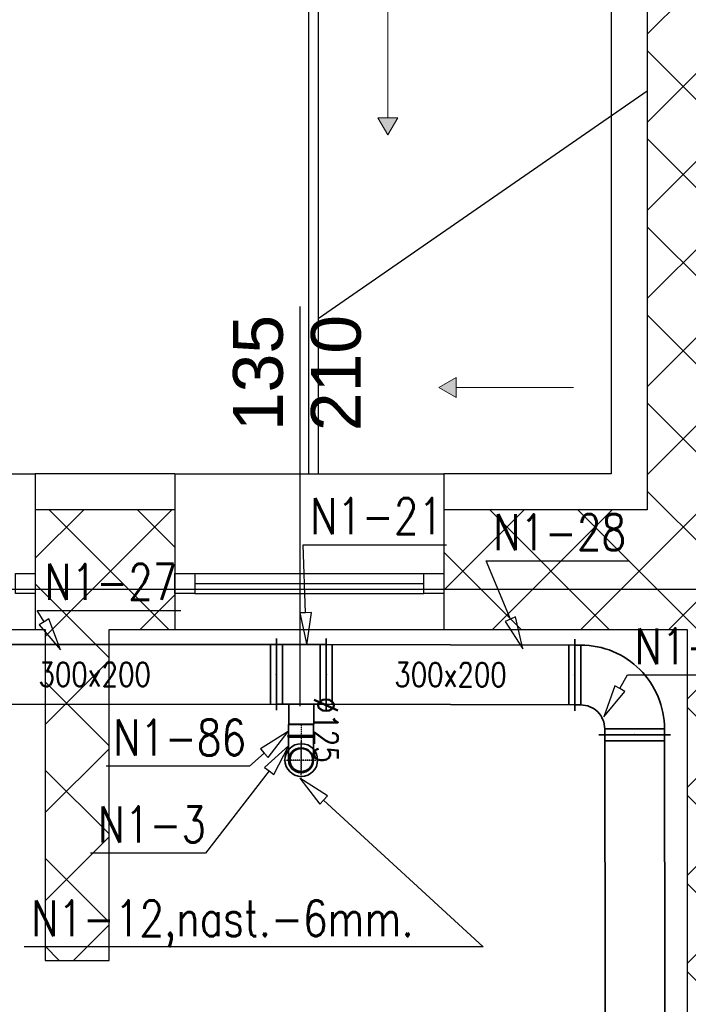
# Model space of a CAD drawing. Header units: millimetres. Extents: x 2263 to 12009, y 1338 to 5538.
# Tile 31 of 78: x 5650 to 5985, y 2993 to 3487. Entities that reach past the tile are written whole.
import ezdxf
from ezdxf.enums import TextEntityAlignment as Align

# ---------------------------------------------------------------- set-up
doc = ezdxf.new("R2010")
doc.units = ezdxf.units.MM
doc.linetypes.add('CENTER', pattern=[0.55, 0.37, -0.06, 0.06, -0.06])
for name, color, linetype in [('2D - Ogólne', 7, 'Continuous'), ('Konstrukcja - Ściany zew', 7, 'Continuous'), ('Opisy - Teksty', 7, 'Continuous'), ('WEN_N1-_OSIE', 2, 'CENTER'), ('WEN_W1-_ATRYBUT', 6, 'Continuous'), ('WEN_W1-_OSIE', 2, 'CENTER')]:
    doc.layers.add(name, color=color, linetype=linetype)
for name, color, linetype, lineweight in [('A_stolarka', 20, 'Continuous', 15), ('A_widokowe', 160, 'Continuous', 18), ('A_ściany istniejące hatch', 82, 'Continuous', 9), ('WEN_N1-_ATRYBUT', 6, 'Continuous', 25), ('WEN_N1-_ZLICZAC', 40, 'Continuous', 35)]:
    doc.layers.add(name, color=color, linetype=linetype, lineweight=lineweight)
doc.layers.add('A_zakres opracowania', color=7, linetype='Continuous', lineweight=70, true_color=0xe00038)
doc.styles.add('STYL_AUTOMATYCZNY_1', font='arial.ttf')
doc.styles.add('STYL_WENTYLE', font='romans.shx', dxfattribs={"width": 0.8})

# ---------------------------------------------------------------- blocks, each defined once
blk = doc.blocks.new('Linia_3_1', base_point=(10046.5, 8979.9))
at = {"layer": '2D - Ogólne', "linetype": 'Continuous', "lineweight": 0, "true_color": 0x000000}
blk.add_hatch(color=18, dxfattribs=at).paths.add_polyline_path([(10046.5, 8979.9), (10096.5, 9066.5), (9996.5, 9066.5)])
at = {"layer": '2D - Ogólne', "color": 7, "linetype": 'Continuous', "lineweight": 15}
for p, q in [((10046.5, 9066.5), (10046.5, 9662.5)), ((9996.5, 9066.5), (10096.5, 9066.5)), ((10046.5, 8979.9), (9996.5, 9066.5)), ((10046.5, 8979.9), (10096.5, 9066.5))]:
    blk.add_line(p, q, dxfattribs=at)
blk = doc.blocks.new('Linia_4_1', base_point=(10302.5, 7713.1))
at = {"layer": '2D - Ogólne', "linetype": 'Continuous', "lineweight": 0, "true_color": 0x000000}
blk.add_hatch(color=18, dxfattribs=at).paths.add_polyline_path([(10302.5, 7713.1), (10389.1, 7663.1), (10389.1, 7763.1)])
at = {"layer": '2D - Ogólne', "color": 7, "linetype": 'Continuous', "lineweight": 15}
for p, q in [((10302.5, 7713.1), (10389.1, 7763.1)), ((10389.1, 7763.1), (10389.1, 7663.1)), ((10302.5, 7713.1), (10389.1, 7663.1)), ((10389.1, 7713.1), (10978.6, 7713.1))]:
    blk.add_line(p, q, dxfattribs=at)
blk = doc.blocks.new('KIRM-125_12')
for radius in [82, 57.4]:
    blk.add_circle((0, 0), radius)
for p in [(0, 90.2), (0, 0)]:
    blk.add_point(p)
at = {"layer": 'WEN_N1-_OSIE'}
for p, q in [((0, -90.2), (0, 90.2)), ((-90.2, 0), (90.2, 0))]:
    blk.add_line(p, q, dxfattribs=at)
at = {"layer": 'WEN_N1-_ATRYBUT', "style": 'STYL_WENTYLE', "width": 0.8, "flags": 8}
blk.add_attdef('WENTYLE', text='', height=180, dxfattribs=at).set_placement((0, 0), align=Align.BOTTOM_LEFT)
blk = doc.blocks.new('TR2V322512512581CNN1-_12')
for p, q in [((0, 150), (0, 180)), ((30, 150), (30, -150)), ((220, 150), (220, -150)), ((250, 150), (250, 180)), ((0, -150), (0, -180)), ((250, -150), (250, -180))]:
    blk.add_line(p, q)
for points in [[(250, -150), (250, 150), (0, 150), (0, -150)], [(187.5, -250), (187.5, -150), (62.5, -150), (62.5, -250)]]:
    blk.add_lwpolyline(points, close=True)
for p in [(0, 0), (250, 0), (125, -250)]:
    blk.add_point(p)
at = {"layer": 'WEN_N1-_ATRYBUT', "style": 'STYL_WENTYLE', "width": 0.8, "flags": 8}
blk.add_attdef('WENTYLE', text='', height=180, dxfattribs=at).set_placement((125, 0), align=Align.BOTTOM_LEFT)
blk = doc.blocks.new('QD-300X200CNN1-_1823-3103512_24')
for p, q in [((0, -180), (0, 180)), ((30, -150), (30, 150)), ((1793.3, -150), (1793.3, 150)), ((1823.3, -180), (1823.3, 180))]:
    blk.add_line(p, q)
blk.add_lwpolyline([(0, 150), (1823.3, 150), (1823.3, -150), (0, -150)], close=True)
for p in [(0, 0), (1823.3, 0)]:
    blk.add_point(p)
at = {"layer": 'WEN_N1-_ATRYBUT', "style": 'STYL_WENTYLE', "width": 0.8, "flags": 8}
blk.add_attdef('WENTYLE', text='', height=180, dxfattribs=at).set_placement((911.7, 0), align=Align.BOTTOM_LEFT)
at = {"layer": 'WEN_N1-_OSIE', "color": 3, "style": 'STYL_WENTYLE', "width": 0.8, "flags": 8}
blk.add_attdef('FI_KANALU', text='', height=120, dxfattribs=at).set_placement((911.7, 0), align=Align.MIDDLE_CENTER)
blk = doc.blocks.new('QBV2333129CNN1-_11')
for p, q in [((-300, 480), (-300, 450)), ((-270, 150), (-270, 450)), ((-300, 120), (-300, 150)), ((-180, 0), (-150, 0)), ((-150, 30), (150, 30)), ((180, 0), (150, 0))]:
    blk.add_line(p, q)
blk.add_lwpolyline([(150, 0), (150, 30, 0.414214), (-270, 450), (-300, 450), (-300, 150), (-270, 150, -0.414214), (-150, 30), (-150, 0)], format="xyb", close=True)
for p in [(-300, 300), (0, 0)]:
    blk.add_point(p)
at = {"layer": 'WEN_N1-_ATRYBUT', "style": 'STYL_WENTYLE', "width": 0.8, "flags": 8}
blk.add_attdef('WENTYLE', text='', height=180, dxfattribs=at).set_placement((0, 300), align=Align.BOTTOM_LEFT)
blk = doc.blocks.new('QD-200X300CNN1-_1247-2535911_14')
for p, q in [((0, -180), (0, 180)), ((30, -150), (30, 150)), ((1217.3, -150), (1217.3, 150)), ((1247.3, -180), (1247.3, 180))]:
    blk.add_line(p, q)
blk.add_lwpolyline([(0, 150), (1247.3, 150), (1247.3, -150), (0, -150)], close=True)
for p in [(0, 0), (1247.3, 0)]:
    blk.add_point(p)
at = {"layer": 'WEN_N1-_ATRYBUT', "style": 'STYL_WENTYLE', "width": 0.8, "flags": 8}
blk.add_attdef('WENTYLE', text='', height=180, dxfattribs=at).set_placement((623.6, 0), align=Align.BOTTOM_LEFT)
at = {"layer": 'WEN_N1-_OSIE', "color": 3, "style": 'STYL_WENTYLE', "width": 0.8, "flags": 8}
blk.add_attdef('FI_KANALU', text='', height=120, dxfattribs=at).set_placement((623.6, 0), align=Align.MIDDLE_CENTER)
blk = doc.blocks.new('QD-200X300CNN1-_3830-2383937_14')
for p, q in [((0, -180), (0, 180)), ((30, -150), (30, 150)), ((3800.2, -150), (3800.2, 150)), ((3830.2, -180), (3830.2, 180))]:
    blk.add_line(p, q)
blk.add_lwpolyline([(0, 150), (3830.2, 150), (3830.2, -150), (0, -150)], close=True)
for p in [(0, 0), (3830.2, 0)]:
    blk.add_point(p)
at = {"layer": 'WEN_N1-_ATRYBUT', "style": 'STYL_WENTYLE', "width": 0.8, "flags": 8}
blk.add_attdef('WENTYLE', text='', height=180, dxfattribs=at).set_placement((1915.1, 0), align=Align.BOTTOM_LEFT)
at = {"layer": 'WEN_N1-_OSIE', "color": 3, "style": 'STYL_WENTYLE', "width": 0.8, "flags": 8}
blk.add_attdef('FI_KANALU', text='', height=120, dxfattribs=at).set_placement((1915.1, 0), align=Align.MIDDLE_CENTER)
blk = doc.blocks.new('BPL-SI12590_13')
for p, q in [((-62.5, 8.75), (-62.5, 125)), ((62.5, 8.75), (62.5, 125))]:
    blk.add_line(p, q)
blk.add_lwpolyline([(62.5, 0), (-62.5, 0, -1), (-62.5, 8.75), (62.5, 8.75, -1)], format="xyb", close=True)
blk.add_circle((0, 125), 62.5)
blk.add_point((0, 0))
at = {"layer": 'WEN_W1-_OSIE'}
for p, q in [((0, 0), (0, 192.5)), ((-67.5, 125), (67.5, 125))]:
    blk.add_line(p, q, dxfattribs=at)
at = {"layer": 'WEN_W1-_ATRYBUT', "style": 'STYL_WENTYLE', "width": 0.8, "flags": 8}
blk.add_attdef('WENTYLE', text='', height=180, dxfattribs=at).set_placement((62.5, 0), align=Align.BOTTOM_LEFT)
blk = doc.blocks.new('SR-C125_55-0471713352_14')
blk.add_lwpolyline([(0, -62.5), (0, 62.5), (55, 62.5), (55, -62.5)], close=True)
for p in [(0, 0), (55, 0)]:
    blk.add_point(p)
at = {"layer": 'WEN_N1-_OSIE'}
blk.add_line((0, 0), (55, 0), dxfattribs=at)
at = {"layer": 'WEN_N1-_ATRYBUT', "style": 'STYL_WENTYLE', "width": 0.8, "flags": 8}
blk.add_attdef('WENTYLE', text='', height=180, dxfattribs=at).set_placement((27.5, 0), align=Align.BOTTOM_LEFT)
at = {"layer": 'WEN_N1-_OSIE', "color": 3, "style": 'STYL_WENTYLE', "width": 0.8, "flags": 8}
blk.add_attdef('FI_KANALU', text='', height=120, dxfattribs=at).set_placement((27.5, 125), align=Align.MIDDLE_CENTER)

msp = doc.modelspace()

# ---------------------------------------------------------------- hatches: boundary and pattern name
at = {"layer": 'A_ściany istniejące hatch', "linetype": 'ByBlock', "lineweight": 25}
h = msp.add_hatch(dxfattribs=at)
h.set_pattern_fill('NET', color=0, scale=250, angle=45)
h.set_pattern_definition([(45, (37537.47, -788.94), (-22.097087, 22.097087), []), (135, (37537.47, -788.94), (-22.097087, -22.097087), [])])
h.paths.add_polyline_path([(5550.83871, 4367.38309), (5592.83871, 4367.38308), (5592.83871, 4105.38308), (5802.83871, 4105.38308), (5802.83871, 4063.38308), (5550.83871, 4063.38308)], flags=16)
h.paths.add_polyline_path([(6144.84036, 4091.38308), (6144.84036, 4031.38308), (6024.83871, 4031.38308), (6024.83871, 3871.38308), (5964.83871, 3871.38308), (5964.83871, 4063.38308), (5922.83871, 4063.38308), (5922.83871, 4105.38308), (5926.83871, 4105.38308), (5926.83871, 4764.38308), (5592.83871, 4764.38308), (5592.83871, 4718.38308), (5550.83871, 4718.38308), (5550.83871, 4808.38308), (6008.83871, 4808.38308), (6008.8387, 4764.38308), (5970.83871, 4764.38308), (5970.83871, 4091.38308)], flags=17)
h.paths.add_polyline_path([(6748.83871, 4091.38308), (6890.83871, 4091.38308), (6890.83871, 4153.38308), (6934.83871, 4153.38308), (6934.83871, 3868.38309), (6874.83871, 3868.38309), (6874.83871, 4031.38308), (6748.83871, 4031.38308)], flags=17)
h.paths.add_polyline_path([(6791.83871, 3211.38308), (6874.83871, 3211.38308), (6874.83871, 3326.38309), (6934.83871, 3326.38309), (6934.83871, 3153.38308), (6874.83871, 3153.38308), (6874.83871, 3186.38308), (6791.83871, 3186.38308)], flags=17)
h.paths.add_polyline_path([(6434.83871, 3781.38308), (6464.83871, 3781.38308), (6464.83871, 3751.38308), (6434.83871, 3751.38308)], flags=17)
h.paths.add_polyline_path([(6434.83871, 3487.38308), (6464.83871, 3487.38308), (6464.83871, 3517.38308), (6434.83871, 3517.38308)], flags=17)
h.paths.add_polyline_path([(5946.83871, 1941.38308), (6006.83871, 1941.38308), (6006.83871, 1781.38308), (6244.83871, 1781.38308), (6244.83871, 1961.38308), (6304.83871, 1961.38308), (6304.83871, 1781.38308), (6874.83871, 1781.38308), (6874.83871, 1931.38308), (6934.83871, 1931.38308), (6934.83871, 1721.38308), (5946.83871, 1721.38308)])
h.paths.add_polyline_path([(3464.83871, 5091.38308), (3677.83871, 5091.38309), (3677.8387, 5185.4173), (3702.8387, 5185.4173), (3702.8387, 5066.38308), (3464.83871, 5066.38308)], flags=17)
h.paths.add_polyline_path([(4097.83871, 5065.72859), (4132.83871, 5065.72859), (4132.83871, 5185.4173), (4097.83871, 5185.4173)], flags=17)
h.paths.add_polyline_path([(4387.83871, 3241.38308), (4457.83869, 3241.38308), (4457.83869, 3181.38308), (4387.83871, 3181.38308)], flags=17)
h.paths.add_polyline_path([(4797.83871, 3241.38308), (4867.83871, 3241.38308), (4867.83871, 3181.38308), (4797.83871, 3181.38308)], flags=17)
h.paths.add_polyline_path([(5238.83871, 3241.38308), (5306.83869, 3241.38308), (5306.83869, 3181.38308), (5238.83871, 3181.38308)], flags=17)
h.paths.add_polyline_path([(5441.83871, 3241.38308), (5522.83869, 3241.38308), (5522.83869, 3181.38308), (5441.83871, 3181.38308)], flags=17)
h.paths.add_polyline_path([(6024.83871, 3741.38308), (5964.83871, 3741.38308), (5964.83871, 3665.38308), (6024.83871, 3665.38308)], flags=17)
h.paths.add_polyline_path([(5592.83871, 4588.38308), (5550.83871, 4588.38308), (5550.83871, 4497.38309), (5592.83871, 4497.38309)], flags=16)
h.paths.add_polyline_path([(6138.83871, 4808.38308), (6272.83871, 4808.38308), (6272.83871, 4764.38308), (6138.83871, 4764.38308)], flags=17)
h.paths.add_polyline_path([(6890.83871, 4488.38309), (6934.83871, 4488.38309), (6934.83871, 4563.38308), (6890.83871, 4563.38308)], flags=17)
h.paths.add_polyline_path([(6890.83871, 4283.38308), (6934.83871, 4283.38308), (6934.83871, 4358.38308), (6890.83871, 4358.38308)], flags=17)
h.paths.add_polyline_path([(6874.83871, 3662.38309), (6934.83871, 3662.38309), (6934.83871, 3738.38309), (6874.83871, 3738.38309)], flags=17)
h.paths.add_polyline_path([(6874.83871, 3456.38309), (6934.83871, 3456.38309), (6934.83871, 3532.38309), (6874.83871, 3532.38309)], flags=17)
h.paths.add_polyline_path([(6874.83871, 2948.38309), (6934.83871, 2948.38309), (6934.83871, 3023.38308), (6874.83871, 3023.38308)], flags=17)
h.paths.add_polyline_path([(6874.83871, 2743.38309), (6934.83871, 2743.38309), (6934.83871, 2818.38308), (6874.83871, 2818.38308)], flags=17)
h.paths.add_polyline_path([(6874.83871, 2271.38309), (6934.83871, 2271.38309), (6934.83871, 2341.38308), (6874.83871, 2341.38308)], flags=17)
h.paths.add_polyline_path([(6934.83871, 2066.38308), (6874.83871, 2066.38308), (6874.83871, 2136.38308), (6934.83871, 2136.38308)], flags=17)
h.paths.add_polyline_path([(5649.83871, 2181.38308), (5719.83871, 2181.38308), (5719.83871, 2121.38308), (5649.83871, 2121.38308)], flags=17)
h.paths.add_polyline_path([(5444.83871, 2121.38308), (5514.83871, 2121.38308), (5514.83871, 2181.38308), (5444.83871, 2181.38308)], flags=17)
h.paths.add_polyline_path([(5239.83871, 2181.38308), (5309.83871, 2181.38308), (5309.83871, 2121.38308), (5239.83871, 2121.38308)], flags=17)
h.paths.add_polyline_path([(4982.83871, 2121.38308), (5104.83869, 2121.38308), (5104.83869, 2181.38308), (4982.83871, 2181.38308)], flags=17)
h.paths.add_polyline_path([(4777.83871, 2181.38308), (4847.83871, 2181.38308), (4847.83871, 2121.38308), (4777.83871, 2121.38308)], flags=17)
h.paths.add_polyline_path([(4572.83871, 2121.38308), (4642.83871, 2121.38308), (4642.83871, 2181.38308), (4572.83871, 2181.38308)], flags=17)
h.paths.add_polyline_path([(4367.83871, 2181.38308), (4437.83871, 2181.38308), (4437.83871, 2121.38308), (4367.83871, 2121.38308)], flags=17)
h.paths.add_polyline_path([(6256.83871, 2181.38308), (6170.33871, 2181.38308), (6170.35412, 2121.38308), (6244.83871, 2121.38308), (6244.83871, 2071.38308), (6304.83871, 2071.38308), (6304.83871, 2314.88308), (6256.83871, 2314.88308)], flags=17)
h.paths.add_polyline_path([(6060.33871, 2181.38308), (6060.35412, 2121.38308), (6006.83871, 2121.38308), (6006.83871, 2081.38308), (5946.83871, 2081.38308), (5946.83871, 2121.38308), (5854.83871, 2121.38308), (5854.83871, 2181.38308)], flags=17)
h.paths.add_polyline_path([(4072.83871, 2075.38308), (4132.83871, 2075.38308), (4132.83871, 2121.38308), (4232.83871, 2121.38308), (4232.83869, 2181.38308), (4072.83871, 2181.38308)], flags=17)
h.paths.add_polyline_path([(5862.83871, 3241.38308), (5964.83871, 3241.38308), (5964.83871, 3535.38308), (6024.83871, 3535.38308), (6024.83871, 3211.38308), (6041.83871, 3211.38308), (6041.83871, 3186.38308), (6024.83871, 3186.38308), (6024.83871, 2831.38308), (6051.83871, 2831.38308), (6051.83871, 2751.38308), (6024.83871, 2751.38308), (6024.83871, 2531.38308), (5849.33871, 2531.38308), (5849.33871, 2579.38308), (5984.83871, 2579.38308), (5984.83871, 3181.38308), (5862.83871, 3181.38308)], flags=17)
h.paths.add_polyline_path([(5657.83871, 3241.38308), (5727.83871, 3241.38308), (5727.83871, 3181.38308), (5694.83871, 3181.38308), (5694.83871, 3015.38308), (5662.83871, 3015.38309), (5662.83871, 3181.38308), (5657.83871, 3181.38308)], flags=17)
h.paths.add_polyline_path([(5415.83871, 2579.38308), (5662.83871, 2579.38308), (5662.83871, 2729.38309), (5694.83871, 2729.38309), (5694.83871, 2579.38308), (5739.33871, 2579.38308), (5739.33871, 2531.38308), (5415.83871, 2531.38308)], flags=17)
h.paths.add_polyline_path([(4426.83871, 2579.38308), (4426.83871, 2531.38308), (4666.83871, 2531.38308), (4666.83871, 2579.38308), (4662.83871, 2579.38308), (4662.83871, 2671.38308), (4634.83871, 2671.38308), (4634.83871, 2579.38308)], flags=17)
h.paths.add_polyline_path([(4072.83871, 3272.38308), (4132.83871, 3272.38308), (4132.83871, 3241.38308), (4252.83871, 3241.38308), (4252.83869, 3181.38308), (4112.83871, 3181.38308), (4112.83871, 2579.38308), (4316.83871, 2579.38308), (4316.83871, 2531.38308), (4072.83871, 2531.38308)], flags=17)
h.paths.add_polyline_path([(4132.83871, 3568.79816), (4072.83871, 3568.79816), (4072.83871, 3412.3831), (4132.83871, 3412.3831)], flags=17)
h.paths.add_polyline_path([(4132.83871, 3783.35665), (4072.83871, 3783.35665), (4072.83871, 3703.79816), (4132.83871, 3703.79816)], flags=17)
h.paths.add_polyline_path([(4132.83871, 3998.38308), (4072.83871, 3998.38308), (4072.83871, 3918.35666), (4132.83871, 3918.35666)], flags=17)
h.paths.add_polyline_path([(4132.83871, 4318.38308), (4072.83871, 4318.38308), (4072.83871, 4133.38308), (4132.83871, 4133.38308)], flags=17)
h.paths.add_polyline_path([(4132.83871, 4523.38308), (4072.83871, 4523.38308), (4072.83871, 4453.3831), (4132.83871, 4453.3831)], flags=17)
h.paths.add_polyline_path([(4132.83871, 4738.38308), (4072.83871, 4738.38308), (4072.83871, 4658.38308), (4132.83871, 4658.38308)], flags=17)
h.paths.add_polyline_path([(3082.83871, 4463.49943), (3022.83871, 4463.49943), (3022.83871, 4533.47941), (3082.83871, 4533.47941), (3082.83871, 4535.38308), (3542.83871, 4535.38308), (3542.83871, 4525.38308), (3511.73871, 4525.38308), (3511.73871, 4449.38308), (3496.73871, 4449.38308), (3496.73871, 4525.38308), (3240.83871, 4525.38308), (3240.83871, 4510.37993), (3233.83871, 4510.37993), (3233.83871, 4525.38308), (3082.83871, 4525.38308)])
h.paths.add_polyline_path([(3082.83871, 4408.38308), (3082.83871, 4415.38308), (3233.83871, 4415.38308), (3233.83871, 4420.37993), (3240.83871, 4420.37993), (3240.83871, 4397.90202), (3233.83871, 4397.90202), (3233.83871, 4408.38308)], flags=17)
h.paths.add_polyline_path([(3022.83871, 4328.49943), (3082.83871, 4328.49943), (3082.83871, 4298.38308), (3233.83871, 4298.38308), (3233.83871, 4307.90202), (3240.83871, 4307.90202), (3240.83871, 4298.38308), (3496.73871, 4298.38308), (3496.73871, 4354.38308), (3511.73871, 4354.38308), (3511.73871, 4298.38308), (3539.83871, 4298.38308), (3539.83871, 4283.38308), (3082.83871, 4283.38308), (3082.83871, 4258.01945), (3022.83871, 4258.01945)])
h.paths.add_polyline_path([(3022.83871, 4128.01945), (3082.83871, 4128.01945), (3082.83871, 4083.38308), (3674.83871, 4083.38308), (3674.83871, 4100.64844), (3722.83871, 4100.64844), (3722.83871, 3771.38225), (3674.83871, 3771.38225), (3674.83871, 4043.38308), (3082.83871, 4043.38308), (3082.83871, 3965.51194), (3022.83871, 3965.51194)])
h.paths.add_polyline_path([(3022.83871, 3625.53195), (3082.83871, 3625.53195), (3082.83871, 3603.38308), (3674.83871, 3603.38308), (3674.83871, 3661.38225), (3722.83871, 3661.38225), (3722.83871, 3264.38225), (3674.83871, 3264.38225), (3674.83871, 3578.38308), (3082.83871, 3578.38308), (3082.83871, 3555.31567), (3022.83871, 3555.31567)])
h.paths.add_polyline_path([(3022.83871, 3211.185), (3082.83871, 3211.185), (3082.83871, 3141.38308), (3674.83871, 3141.38308), (3674.83871, 3154.38225), (3722.83871, 3154.38225), (3722.83871, 3095.74402), (3674.83871, 3095.74402), (3674.83871, 3098.38308), (3082.83871, 3098.38308), (3082.83871, 3046.185), (3022.83871, 3046.185)])
h.paths.add_polyline_path([(3022.83871, 2911.185), (3082.83871, 2911.185), (3082.83871, 2856.60282), (3141.83871, 2856.60282), (3141.83871, 2998.3005), (3151.20249, 2998.3005), (3151.20249, 2992.3005), (3147.83871, 2992.3005), (3147.83871, 2856.60282), (3244.83871, 2856.60282), (3244.83871, 2992.3005), (3240.20249, 2992.3005), (3240.20249, 2998.3005), (3255.38391, 2998.3005), (3255.38391, 2992.3005), (3250.83871, 2992.3005), (3250.83871, 2856.60282), (3347.83871, 2856.60282), (3347.83871, 2992.3005), (3344.38391, 2992.3005), (3344.38391, 2998.3005), (3353.83871, 2998.3005), (3353.83871, 2963.3005), (3358.01039, 2963.3005), (3358.01039, 2957.3005), (3353.83871, 2957.3005), (3353.83871, 2856.60282), (3521.83871, 2856.60282), (3521.83871, 2957.3005), (3447.0104, 2957.3005), (3447.01039, 2963.3005), (3527.83871, 2963.3005), (3527.83871, 2856.60282), (3674.83871, 2856.60282), (3674.83871, 2985.74402), (3722.83871, 2985.74402), (3722.83871, 2838.88915), (3674.83871, 2838.88915), (3674.83871, 2841.60282), (3527.83871, 2841.60282), (3527.83871, 2799.30282), (3521.83871, 2799.30282), (3521.83871, 2841.60282), (3082.83871, 2841.60282), (3022.83871, 2841.60282)])
h.paths.add_polyline_path([(3022.83871, 3760.53195), (3082.83871, 3760.53195), (3082.83871, 3830.51194), (3022.83871, 3830.51194)])
h.paths.add_polyline_path([(3022.83871, 3346.185), (3082.83871, 3346.185), (3082.83871, 3420.31567), (3022.83871, 3420.31567)], flags=17)
h.paths.add_polyline_path([(3022.83871, 2636.62284), (3082.83871, 2636.62284), (3082.83871, 2706.60282), (3022.83871, 2706.60282)], flags=17)
h.paths.add_polyline_path([(3022.83871, 2431.64285), (3022.83871, 2501.62284), (3082.83871, 2501.62284), (3082.83871, 2491.62284), (3129.83871, 2491.62284), (3129.83871, 2662.60284), (3141.04943, 2662.60284), (3141.04943, 2656.60284), (3135.83871, 2656.60284), (3135.83871, 2491.62284), (3234.83871, 2491.62284), (3234.83871, 2656.60284), (3230.04943, 2656.60284), (3230.04943, 2662.60284), (3245.35057, 2662.60284), (3245.35057, 2656.60284), (3240.83871, 2656.60284), (3240.83871, 2491.62284), (3337.83871, 2491.62284), (3337.83871, 2656.60284), (3334.35057, 2656.60284), (3334.35056, 2662.60284), (3348.38391, 2662.60284), (3348.38391, 2656.60284), (3343.83871, 2656.60284), (3343.83871, 2491.62284), (3440.83871, 2491.62284), (3440.83871, 2656.60284), (3437.38391, 2656.60284), (3437.38391, 2662.60284), (3440.83871, 2662.60284), (3440.83871, 2706.60282), (3521.83871, 2706.60282), (3521.83871, 2710.30282), (3527.83871, 2710.30282), (3527.83871, 2696.27529), (3521.83871, 2696.27529), (3521.83871, 2700.60282), (3446.83871, 2700.60282), (3446.83871, 2491.62284), (3521.83871, 2491.62284), (3521.83871, 2607.27528), (3527.83871, 2607.27529), (3527.83871, 2491.62284), (3674.83871, 2491.62284), (3674.83871, 2728.88915), (3722.83871, 2728.88915), (3722.83871, 2295.08308), (3674.83871, 2295.08308), (3674.83871, 2476.62284), (3527.83871, 2476.62284), (3527.83871, 2379.11333), (3521.83871, 2379.11333), (3521.83871, 2476.62284), (3446.83871, 2476.62284), (3446.83871, 2283.78308), (3521.83871, 2283.78308), (3521.83871, 2290.11333), (3527.83871, 2290.11333), (3527.83871, 2274.08309), (3521.83871, 2274.08308), (3521.83871, 2277.78308), (3440.83871, 2277.78308), (3440.83871, 2351.38308), (3437.38391, 2351.38308), (3437.38391, 2357.38308), (3440.83871, 2357.38308), (3440.83871, 2476.62284), (3343.83871, 2476.62284), (3343.83871, 2357.38308), (3348.38391, 2357.38308), (3348.38391, 2351.38308), (3334.35057, 2351.38308), (3334.35057, 2357.38308), (3337.83871, 2357.38308), (3337.83871, 2476.62284), (3240.83871, 2476.62284), (3240.83871, 2357.38308), (3245.35057, 2357.38308), (3245.35057, 2351.38308), (3230.04943, 2351.38308), (3230.04943, 2357.38308), (3234.83871, 2357.38308), (3234.83871, 2476.62284), (3135.83871, 2476.62284), (3135.83871, 2357.38308), (3141.04943, 2357.38308), (3141.04943, 2351.38308), (3129.83871, 2351.38308), (3129.83871, 2476.62284), (3082.83871, 2476.62284), (3082.83871, 2431.64285)])
h.paths.add_polyline_path([(3142.83871, 2040.38308), (3082.83871, 2040.38308), (3082.83871, 2121.38308), (3022.83871, 2121.38308), (3022.83871, 2296.64285), (3082.83871, 2296.64285), (3082.83871, 2181.38308), (3521.83871, 2181.38308), (3521.83871, 2185.08308), (3527.83871, 2185.08309), (3527.83871, 2181.38308), (3674.83871, 2181.38308), (3674.83871, 2185.08308), (3722.83871, 2185.08308), (3722.83871, 2130.38309), (3697.83871, 2130.38308), (3697.83871, 2141.38308), (3527.83871, 2141.38308), (3527.83871, 2136.64285), (3521.83871, 2136.64285), (3521.83871, 2141.38308), (3337.83871, 2141.38308), (3337.83871, 2101.12992), (3312.83871, 2101.12992), (3312.83871, 2141.38308), (3142.83871, 2141.38308)])
h.paths.add_polyline_path([(3142.83871, 1791.38308), (3142.83871, 1830.38308), (3082.83871, 1830.38308), (3082.83871, 1731.38308), (4132.83871, 1731.38308), (4132.83871, 1935.38308), (4072.83871, 1935.38308), (4072.83871, 1791.38308)])
edge = h.paths.add_edge_path()
edge.add_line((6402.83871, 4808.38308), (6402.8387, 4764.38308))
edge.add_line((6402.8387, 4764.38308), (6440.83871, 4764.38308))
edge.add_line((6440.83871, 4764.38308), (6440.83871, 4614.38308))
edge.add_line((6440.83871, 4614.38308), (6467.83871, 4614.38308))
edge.add_line((6467.83871, 4614.38308), (6467.83871, 4764.38308))
edge.add_line((6467.83871, 4764.38308), (6890.83871, 4764.38308))
edge.add_line((6890.83871, 4764.38308), (6890.83871, 4693.38308))
edge.add_line((6890.83871, 4693.38308), (6934.83871, 4693.38308))
edge.add_line((6934.83871, 4693.38308), (6934.83871, 4808.38308))
edge.add_line((6934.83871, 4808.38308), (6402.83871, 4808.38313))
edge.add_line((3067.83871, 5185.4173), (3102.83871, 5185.4173))
edge.add_line((3102.83871, 5185.4173), (3102.83871, 5091.38309))
edge.add_line((3102.83871, 5091.38309), (3284.83871, 5091.38309))
edge.add_line((3284.83871, 5091.38309), (3284.83871, 5066.38308))
edge.add_line((3284.83871, 5066.38308), (3067.83871, 5066.38308))
edge.add_line((3067.83871, 5066.38308), (3067.83871, 5185.4173))
edge.add_line((4662.83871, 2781.38308), (4634.83871, 2781.38308))
edge.add_line((4634.83871, 2781.38308), (4634.83871, 3066.38308))
edge.add_line((4634.83871, 3066.38308), (4662.83871, 3066.38308))
edge.add_line((4662.83871, 3066.38308), (4662.83871, 2986.40213))
edge.add_line((4662.83871, 2986.40213), (4662.83871, 2894.77453))
edge.add_line((4662.83871, 2894.77453), (4662.83871, 2791.38308))
edge.add_line((4662.83871, 2791.38308), (4662.83869, 2781.38308))
edge.add_line((3972.83871, 5063.38308), (4132.83871, 5063.38308))
edge.add_line((4132.83871, 5063.38308), (4132.83871, 4873.38308))
edge.add_line((4132.83871, 4873.38308), (4072.83871, 4873.38308))
edge.add_line((4072.83871, 4873.38308), (4072.83871, 5003.38308))
edge.add_line((4072.83871, 5003.38308), (3972.83871, 5003.38308))
edge.add_line((3972.83871, 5003.38308), (3972.8387, 5063.38308))
edge.add_line((3464.83871, 5063.38308), (3822.83871, 5063.38308))
edge.add_line((3822.83871, 5063.38308), (3822.83871, 5003.38308))
edge.add_line((3822.83871, 5003.38308), (3722.83871, 5003.38308))
edge.add_line((3722.83871, 5003.38308), (3722.83871, 4210.64844))
edge.add_line((3722.83871, 4210.64844), (3674.83871, 4210.64844))
edge.add_line((3674.83871, 4210.64844), (3674.83871, 4283.38308))
edge.add_line((3674.83871, 4283.38308), (3634.83871, 4283.38308))
edge.add_line((3634.83871, 4283.38308), (3634.83871, 4298.38308))
edge.add_line((3634.83871, 4298.38308), (3674.83871, 4298.38308))
edge.add_line((3674.83871, 4298.38308), (3674.83871, 5003.38308))
edge.add_line((3674.83871, 5003.38308), (3464.83871, 5003.38308))
edge.add_line((3464.83871, 5003.38308), (3464.83871, 5063.38308))
edge.add_line((3312.83871, 2001.12992), (3337.83871, 2001.12992))
edge.add_line((3337.83871, 2001.12992), (3337.83871, 1966.38308))
edge.add_line((3337.83871, 1966.38308), (3697.83871, 1966.38308))
edge.add_line((3697.83871, 1966.38308), (3697.83871, 2032.41525))
edge.add_line((3697.83871, 2032.41525), (3722.83871, 2032.41525))
edge.add_line((3722.83871, 2032.41525), (3722.83871, 1961.38308))
edge.add_line((3722.83871, 1961.38308), (3392.83871, 1961.38308))
edge.add_line((3392.83871, 1961.38308), (3392.83871, 1941.38308))
edge.add_line((3392.83871, 1941.38308), (3312.83871, 1941.38308))
edge.add_line((3312.83871, 1941.38308), (3312.83871, 2001.12992))
h.paths.add_polyline_path([(5092.83871, 3066.38308), (5052.83871, 3066.38308), (5052.83871, 2579.38308), (4776.83871, 2579.38308), (4776.83871, 2531.38308), (5305.83871, 2531.38308), (5305.83871, 2579.38308), (5092.83871, 2579.38308)], flags=17)
h.paths.add_polyline_path([(5052.83871, 3166.38308), (5092.83871, 3166.38308), (5092.83871, 3181.38308), (5103.83871, 3181.38308), (5103.83871, 3241.38308), (5002.83871, 3241.38308), (5002.83871, 3181.38308), (5052.83871, 3181.38308)], flags=17)
h.paths.add_polyline_path([(6573.83871, 4031.38308), (6319.84036, 4031.38308), (6319.84036, 4091.38308), (6440.83871, 4091.38308), (6440.83871, 4164.38309), (6467.83871, 4164.38309), (6467.83871, 4091.38308), (6573.83871, 4091.38308)], flags=17)
h.paths.add_polyline_path([(6362.33489, 2788.38308), (6372.33489, 2788.38308), (6372.33489, 2803.38308), (6362.33489, 2803.38308)], flags=17)
h.paths.add_polyline_path([(6452.33489, 2960.38308), (6467.33489, 2960.38308), (6467.33489, 3186.38308), (6507.83871, 3186.38308), (6507.83871, 3211.38308), (6151.83871, 3211.38308), (6151.83871, 3186.38308), (6212.83871, 3186.38308), (6212.83871, 2960.38308), (6230.83871, 2960.38308), (6230.83871, 2970.38308), (6222.83871, 2970.38308), (6222.83871, 3186.38308), (6362.33489, 3186.38308), (6362.33489, 2970.38308), (6315.8387, 2970.38308), (6315.8387, 2960.38308), (6377.33489, 2960.38308), (6377.33489, 2970.38308), (6372.33489, 2970.38308), (6372.33489, 3186.38308), (6457.33489, 3186.38308), (6457.33489, 2970.38308), (6452.33489, 2970.38308)], flags=17)
h.paths.add_polyline_path([(6222.83871, 2803.38308), (6212.83871, 2803.38308), (6212.83871, 2579.38308), (6154.83871, 2579.38308), (6154.83871, 2531.38308), (6256.83871, 2531.38308), (6256.83871, 2424.88308), (6304.83871, 2424.88308), (6304.83871, 2531.38308), (6874.83871, 2531.38308), (6874.83871, 2476.38309), (6934.83871, 2476.38308), (6934.83871, 2613.38308), (6874.83871, 2613.38308), (6874.83871, 2579.38308), (6372.33489, 2579.38308), (6372.33489, 2688.38308), (6362.33489, 2688.38308), (6362.33489, 2579.38308), (6222.83871, 2579.38308)], flags=17)
h.paths.add_polyline_path([(3022.83871, 4873.4594), (3082.83871, 4873.4594), (3082.83871, 5003.38308), (3284.8387, 5003.38308), (3284.8387, 5063.38308), (3022.83871, 5063.38308)])
h.paths.add_polyline_path([(3082.83871, 4738.4594), (3022.83871, 4738.4594), (3022.83871, 4668.47941), (3082.83871, 4668.47941)])

# ---------------------------------------------------------------- linework, layer by layer
at = {"layer": '2D - Ogólne', "color": 0, "linetype": 'ByBlock', "lineweight": 25}
for p, q in [((5794.83871, 3576.38308), (5794.83871, 3259.38308)), ((5799.83871, 3571.38308), (5799.83871, 3259.38308)), ((5964.83871, 3535.38308), (5964.83871, 3241.38308)), ((5799.83871, 3337.34822), (5964.83871, 3451.43733)), ((5790.61292, 3343.29535), (5790.61292, 3142.83955)), ((5727.83871, 3241.38308), (5657.83871, 3241.38308)), ((5964.83871, 3241.38308), (5862.83871, 3241.38308))]:
    msp.add_line(p, q, dxfattribs=at)
at = {"layer": 'A_stolarka', "color": 0, "linetype": 'ByBlock', "lineweight": 25}
for p, q in [((5737.83871, 3209.38308), (5852.83871, 3209.38308)), ((5737.83871, 3204.38308), (5852.83871, 3204.38308)), ((5737.83871, 3199.38308), (5852.83871, 3199.38308))]:
    msp.add_line(p, q, dxfattribs=at)
for points in [[(5647.83871, 3209.38308), (5657.83871, 3209.38308), (5657.83871, 3199.38308), (5647.83871, 3199.38308)], [(5727.83871, 3209.38308), (5737.83871, 3209.38308), (5737.83871, 3199.38308), (5727.83871, 3199.38308)], [(5852.83871, 3209.38308), (5862.83871, 3209.38308), (5862.83871, 3199.38308), (5852.83871, 3199.38308)]]:
    msp.add_lwpolyline(points, close=True, dxfattribs=at)
at = {"layer": 'A_widokowe', "color": 0, "linetype": 'ByBlock', "lineweight": 25}
for p, q in [((5522.83871, 3259.38308), (5657.83871, 3259.38308)), ((5727.83871, 3259.38308), (5862.83871, 3259.38308)), ((5522.83869, 3181.38308), (5657.83871, 3181.38308)), ((5727.83869, 3181.38308), (5862.83871, 3181.38308))]:
    msp.add_line(p, q, dxfattribs=at)
at = {"layer": 'A_zakres opracowania', "color": 0, "linetype": 'ByBlock', "lineweight": 25, "ltscale": 0.2}
msp.add_lwpolyline([(5986.83871, 1761.38308), (6894.83871, 1761.38308), (6894.83871, 4784.38309), (5902.83871, 4784.38308), (5902.83871, 4125.38308), (5782.83871, 4125.38308), (5782.83871, 4025.38308), (6004.83871, 4025.38308), (6004.83871, 3916.38308), (5531.83871, 3916.38308), (5531.83871, 3696.38308), (6004.83871, 3696.38308), (6004.83871, 3201.38308), (4052.83871, 3201.38308), (4052.83871, 2161.38308), (5133.83871, 2161.38308), (5133.83871, 1943.38308), (5638.83871, 1943.38308), (5638.83871, 1683.38308), (5986.83871, 1683.38308)], close=True, dxfattribs=at)
at = {"layer": 'Konstrukcja - Ściany zew', "color": 0, "linetype": 'ByBlock', "lineweight": 25}
for p, q in [((5946.83871, 3535.38308), (5946.83871, 3259.38308)), ((5657.83871, 3259.38308), (5657.83871, 3219.38308)), ((5727.83871, 3259.38308), (5657.83871, 3259.38308)), ((5727.83871, 3259.38308), (5727.83871, 3219.38308)), ((5862.83871, 3259.38308), (5862.83871, 3219.38308)), ((5946.83871, 3259.38308), (5862.83871, 3259.38308)), ((5657.83871, 3219.38308), (5657.83871, 3209.38308)), ((5727.83871, 3219.38308), (5727.83871, 3209.38308)), ((5862.83871, 3219.38308), (5862.83871, 3209.38308)), ((5657.83871, 3209.38308), (5657.83871, 3181.38308)), ((5727.83871, 3209.38308), (5727.83871, 3181.38308)), ((5862.83871, 3209.38308), (5862.83871, 3181.38308)), ((5657.83871, 3181.38308), (5662.83871, 3181.38308)), ((5694.83871, 3181.38308), (5727.83871, 3181.38308)), ((5862.83871, 3181.38308), (5984.83871, 3181.38308)), ((5984.83871, 3181.38308), (5984.83871, 2579.38308)), ((5662.83871, 3015.38308), (5694.83871, 3015.38308))]:
    msp.add_line(p, q, dxfattribs=at)
at = {"layer": 'Konstrukcja - Ściany zew', "color": 0, "linetype": 'ByBlock', "lineweight": 25, "flags": 128}
for points in [[(5662.83871, 3181.38308), (5662.83871, 3015.38309)], [(5694.83871, 3015.38309), (5694.83871, 3181.38308)]]:
    msp.add_lwpolyline(points, dxfattribs=at)
at = {"layer": 'WEN_N1-_ATRYBUT'}
for points in [[(5793.48366, 3189.72444), (5790.60575, 3189.61473), (5794.10076, 3173.5362), (5796.36157, 3189.83415), (5793.48366, 3189.72444), (5792.18349, 3223.83157), (5864.18349, 3223.83157)], [(5896.18861, 3186.51659), (5893.52998, 3185.40931), (5902.41709, 3171.56179), (5898.84724, 3187.62388), (5896.18861, 3186.51659), (5884.00544, 3215.76881), (5956.00544, 3215.76881)], [(5662.23117, 3185.13473), (5659.75514, 3183.66377), (5670.50529, 3171.20709), (5664.70719, 3186.60568), (5662.23117, 3185.13473), (5658.8648, 3190.80125), (5730.8648, 3190.80125)], [(5951.05972, 3151.67047), (5948.55368, 3153.08969), (5943.07663, 3137.57401), (5953.56576, 3150.25126), (5951.05972, 3151.67047), (5954.9376, 3158.518), (6026.9376, 3158.518)], [(5772.68389, 3119.35268), (5774.61137, 3117.21277), (5784.72089, 3130.19477), (5770.75641, 3121.4926), (5772.68389, 3119.35268), (5765.3289, 3112.72782), (5693.3289, 3112.72782)], [(5802.50328, 3095.79643), (5804.45363, 3097.91552), (5790.5834, 3106.76713), (5800.55294, 3093.67734), (5802.50328, 3095.79643), (5882.58589, 3022.09083), (5652.18589, 3022.09083)]]:
    msp.add_lwpolyline(points, dxfattribs=at)
at = {"layer": 'WEN_W1-_ATRYBUT'}
msp.add_lwpolyline([(5775.17758, 3110.36975), (5777.45257, 3108.60374), (5785.1114, 3123.1666), (5772.90258, 3112.13576), (5775.17758, 3110.36975), (5743.19221, 3069.16589), (5685.59221, 3069.16589)], dxfattribs=at)

# ---------------------------------------------------------------- block references
at = {"layer": '2D - Ogólne', "color": 0, "linetype": 'ByBlock', "lineweight": 25, "xscale": 0.1, "yscale": 0.1, "zscale": 0.1}
for name, p in [('Linia_3_1', (5834.71768, 3429.37081)), ('Linia_4_1', (5860.31567, 3302.69358))]:
    msp.add_blockref(name, p, dxfattribs=at)
at = {"layer": 'WEN_N1-_ZLICZAC'}
ref = msp.add_blockref('TR2V322512512581CNN1-_12', (5778.81284, 3158.80995), dxfattribs=dict(at, xscale=0.1, yscale=0.1, zscale=0.1))
ref.add_attrib('WENTYLE', 'N1-21', dxfattribs={"layer": 'WEN_N1-_ATRYBUT', "height": 18, "style": 'STYL_WENTYLE', "width": 0.8, "flags": 8}).set_placement((5795.78349, 3223.83157), align=Align.BOTTOM_LEFT)
ref = msp.add_blockref('QD-200X300CNN1-_1247-2535911_14', (5803.81259, 3158.81315), dxfattribs=dict(at, xscale=0.1, yscale=0.1, zscale=0.1, rotation=359.8644147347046))
ref.add_attrib('WENTYLE', 'N1-28', dxfattribs={"layer": 'WEN_N1-_ATRYBUT', "height": 18, "style": 'STYL_WENTYLE', "width": 0.8, "flags": 8}).set_placement((5887.60544, 3215.76881), align=Align.BOTTOM_LEFT)
ref.add_attrib('FI_KANALU', '300x200', dxfattribs={"layer": 'WEN_N1-_OSIE', "color": 3, "height": 12, "rotation": 359.8644147, "style": 'STYL_WENTYLE', "width": 0.8, "flags": 8}).set_placement((5866.1751, 3158.66558), align=Align.MIDDLE_CENTER)
ref = msp.add_blockref('QD-300X200CNN1-_1823-3103512_24', (5596.48181, 3158.78768), dxfattribs=dict(at, xscale=0.09999999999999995, yscale=0.09999999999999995, zscale=0.09999999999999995, rotation=0.006999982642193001))
ref.add_attrib('WENTYLE', 'N1-27', dxfattribs={"layer": 'WEN_N1-_ATRYBUT', "height": 18, "style": 'STYL_WENTYLE', "width": 0.8, "flags": 8}).set_placement((5662.4648, 3190.80125), align=Align.BOTTOM_LEFT)
ref.add_attrib('FI_KANALU', '300x200', dxfattribs={"layer": 'WEN_N1-_OSIE', "color": 3, "height": 12, "rotation": 0.007, "style": 'STYL_WENTYLE', "width": 0.8, "flags": 8}).set_placement((5687.64732, 3158.79882), align=Align.MIDDLE_CENTER)
at = {"layer": 'WEN_N1-_ZLICZAC', "xscale": 0.1, "yscale": 0.1, "zscale": 0.1}
msp.add_blockref('QBV2333129CNN1-_11', (5958.5376, 3128.518), dxfattribs=at).add_auto_attribs({'WENTYLE': 'N1-46'})
at = {"layer": 'WEN_N1-_ZLICZAC'}
ref = msp.add_blockref('SR-C125_55-0471713352_14', (5791.21121, 3133.74826), dxfattribs=dict(at, xscale=0.1, yscale=0.1, zscale=0.1, rotation=270))
ref.add_attrib('WENTYLE', 'N1-86', dxfattribs={"layer": 'WEN_N1-_ATRYBUT', "height": 18, "style": 'STYL_WENTYLE', "width": 0.8, "flags": 8}).set_placement((5696.9289, 3112.72782), align=Align.BOTTOM_LEFT)
ref.add_attrib('FI_KANALU', '%%c125', dxfattribs={"layer": 'WEN_N1-_OSIE', "color": 3, "height": 12, "rotation": 270, "style": 'STYL_WENTYLE', "width": 0.8, "flags": 8}).set_placement((5803.71121, 3130.9959), align=Align.MIDDLE_CENTER)
ref = msp.add_blockref('BPL-SI12590_13', (5791.21121, 3128.24354), dxfattribs=dict(at, xscale=0.1, yscale=0.1, zscale=0.1, rotation=180))
ref.add_attrib('WENTYLE', 'N1-3', dxfattribs={"layer": 'WEN_W1-_ATRYBUT', "height": 18, "style": 'STYL_WENTYLE', "width": 0.8, "flags": 8}).set_placement((5689.19221, 3069.16589), align=Align.BOTTOM_LEFT)
ref = msp.add_blockref('QD-200X300CNN1-_3830-2383937_14', (5959.04798, 2745.4945), dxfattribs=dict(at, xscale=0.1, yscale=0.1, zscale=0.1, rotation=90.07634712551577))
ref.add_attrib('WENTYLE', 'N1-40', dxfattribs={"layer": 'WEN_N1-_ATRYBUT', "height": 18, "style": 'STYL_WENTYLE', "width": 0.8, "flags": 8}).set_placement((5829.58865, 2865.00731), align=Align.BOTTOM_LEFT)
ref.add_attrib('FI_KANALU', '300x200', dxfattribs={"layer": 'WEN_N1-_OSIE', "color": 3, "height": 12, "rotation": 270.0763471, "style": 'STYL_WENTYLE', "width": 0.8, "flags": 8}).set_placement((5958.79279, 2937.00625), align=Align.MIDDLE_CENTER)
ref = msp.add_blockref('KIRM-125_12', (5791.31124, 3115.86307), dxfattribs=dict(at, xscale=0.1, yscale=0.1, zscale=0.1))
ref.add_attrib('WENTYLE', 'N1-12,nast.-6mm.', dxfattribs={"layer": 'WEN_N1-_ATRYBUT', "height": 18, "style": 'STYL_WENTYLE', "width": 0.8, "flags": 8}).set_placement((5655.78589, 3022.09083), align=Align.BOTTOM_LEFT)

# ---------------------------------------------------------------- texts
at = {"layer": 'Opisy - Teksty', "color": 0, "linetype": 'ByBlock', "lineweight": 25, "insert": (5757.04146, 3309.96313), "char_height": 25, "attachment_point": 2, "rotation": 90, "line_spacing_factor": 0.938208, "style": 'STYL_AUTOMATYCZNY_1'}
msp.add_mtext('\\A1;135\\P210', dxfattribs=at)

doc.saveas('drawing.dxf')
